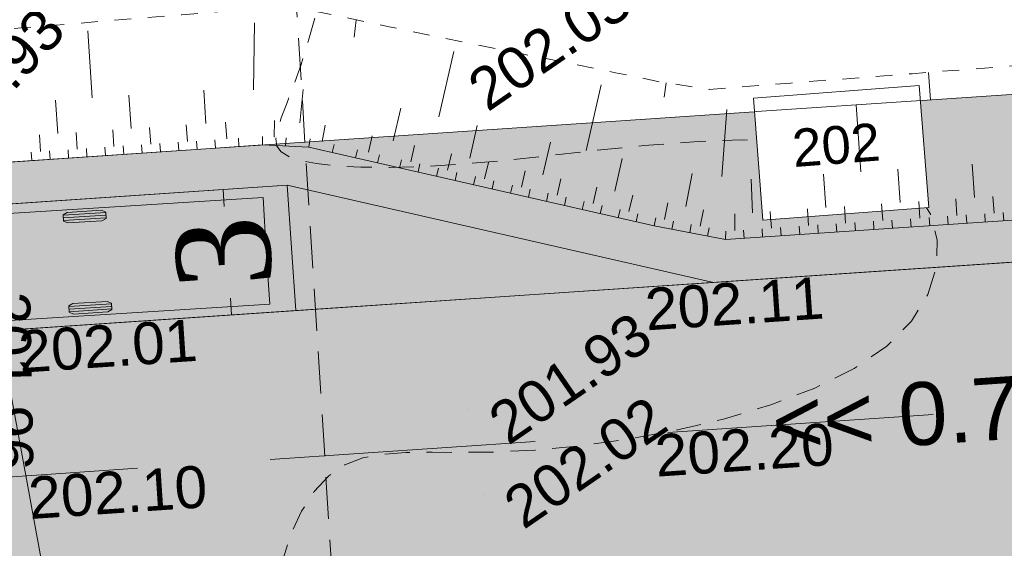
# Model space of a CAD drawing. Header units: millimetres. Extents: x -446952 to 537903, y -185749 to 168493.
# Tile 105 of 155: x 127598 to 151115, y 102914 to 115531. Entities that reach past the tile are written whole.
import ezdxf
from ezdxf.xclip import XClip

# ---------------------------------------------------------------- set-up
doc = ezdxf.new("R2010")
doc.units = ezdxf.units.MM
doc.header["$MEASUREMENT"] = 0
doc.header["$XCLIPFRAME"] = 0
for name, pattern in [('AXES', [101600, 63500, -12700, 12700, -12700]), ('CACHE2', [9525, 6350, -3175]), ('CACHEx2', [1500, 1000, -500]), ('FOSSE', [1000, 600, -400]), ('Grille', [800, 400, -400]), ('Wipeout_Contour', [1000, 0, -1000])]:
    doc.linetypes.add(name, pattern=pattern)
for name, color, linetype in [('02 AF-17-0322 ZAE POMME- CHANTIER-2018-09-26_2_-1-PAP-SURFACES-VOIRIE', 7, 'Continuous'), ('02 AF-17-0322 ZAE POMME- CHANTIER-2018-09-26_2_0000-PAP-PROFIL EN TRAVERS DE PRINCIPE', 7, 'Continuous'), ('02 AF-17-0322 ZAE POMME- CHANTIER-2018-09-26_2_0000-VALORIS-NOUE DERIV BASSIN', 7, 'Continuous'), ('02 AF-17-0322 ZAE POMME- CHANTIER-2018-09-26_2_0000-VALORIS-NOUE DERIV BASSIN EAU MAX RETENTION', 7, 'Continuous'), ('02 AF-17-0322 ZAE POMME- CHANTIER-2018-09-26_2_01-PAP VEHICULES', 7, 'Continuous'), ('02 AF-17-0322 ZAE POMME- CHANTIER-2018-09-26_2_01-PAP- BORDURE CAN CS1 ET PANNEAU SIGNAL', 7, 'Continuous'), ('02 AF-17-0322 ZAE POMME- CHANTIER-2018-09-26_2_01-PAP- NIVELLEMENT', 7, 'Continuous'), ('02 AF-17-0322 ZAE POMME- CHANTIER-2018-09-26_2_01-PAP- REVET EV', 7, 'Continuous'), ('02 AF-17-0322 ZAE POMME- CHANTIER-2018-09-26_2_01-PAP- REVET PK PL', 7, 'Continuous'), ('02 AF-17-0322 ZAE POMME- CHANTIER-2018-09-26_2_01-PAP- REVET VOIE', 7, 'Continuous'), ('02 AF-17-0322 ZAE POMME- CHANTIER-2018-09-26_2_01-PAP-COTATION', 7, 'Continuous'), ('02 AF-17-0322 ZAE POMME- CHANTIER-2018-09-26_2_01-PAP-FILAIRE VOIE', 7, 'Continuous'), ('02 AF-17-0322 ZAE POMME- CHANTIER-2018-09-26_2_01-PAP-MARQUAGE AU SOL', 7, 'Continuous'), ('02 AF-17-0322 ZAE POMME- CHANTIER-2018-09-26_2_02-PAP-EP PROJET', 7, 'Continuous'), ('02 AF-17-0322 ZAE POMME- CHANTIER-2018-09-26_2_2D - Dessins placés - Géomètre.2D', 7, 'Continuous'), ('02 AF-17-0322 ZAE POMME- CHANTIER-2018-09-26_2_Defpoints', 7, 'Continuous'), ('02 AF-17-0322 ZAE POMME- CHANTIER-2018-09-26_2_X-PTS TOPO-TEXTE TOPOALT', 7, 'Continuous'), ('02 AF-17-0322 ZAE POMME- CHANTIER-2018-09-26_2_X-PTS TOPO-TOPOPOINT', 7, 'Continuous'), ('02 AF-17-0322 ZAE POMME- CHANTIER-2018-09-26_2_Y-FDP TOPO-CN_1_00', 7, 'Continuous'), ('02 AF-17-0322 ZAE POMME- CHANTIER-2018-09-26_2_Y-FDP TOPO-CN_Cotation', 7, 'Continuous'), ('02 AF-17-0322 ZAE POMME- CHANTIER-2018-09-26_2_Y-FDP TOPO-CN_Cotation Cache des textes', 7, 'Continuous'), ('02 AF-17-0322 ZAE POMME- CHANTIER-2018-09-26_2_ZZ- PAP ALT PTS PROJET', 7, 'Continuous'), ('2D - Dessins placés - Géomètre.2D', 7, 'Continuous')]:
    doc.layers.add(name, color=color, linetype=linetype)
doc.styles.add('STYLE_GENERE_1', font='txt')
doc.styles.add('STYLE_GENERE_2', font='times.ttf')
doc.styles.add('STYLE_GENERE_4', font='txt')

# ---------------------------------------------------------------- blocks, each defined once
blk = doc.blocks.new('Dessin_1_2', base_point=(-56559339, -2771872408))
at = {"color": 254, "linetype": 'Wipeout_Contour', "lineweight": 0, "ltscale": 2094265.569888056}
blk.add_wipeout([(-446952, -185749), (537903, -185749), (537903, 168493), (-446952, 168064)], dxfattribs=at).dxf.layer = '02 AF-17-0322 ZAE POMME- CHANTIER-2018-09-26_2_2D - Dessins placés - Géomètre.2D'
at = {"layer": '02 AF-17-0322 ZAE POMME- CHANTIER-2018-09-26_2_01-PAP- REVET EV', "linetype": 'Continuous', "lineweight": 15, "true_color": 0xa2a233}
blk.add_hatch(color=55, dxfattribs=at).paths.add_polyline_path([(-63170, 80280), (-63242, 77481), (-41873, 76928, 0.060082), (-29238, 78120), (36796, 92482, 0.04246), (45383, 95129), (63118, 102292, -0.079278), (72332, 104408), (88296, 105486), (98071, 109153), (133989, 111579), (144168, 109260), (180087, 111685), (189862, 115352), (225780, 117778), (235959, 115459), (249828, 116396, 0.02499), (256128, 117139), (293331, 123425, -0.50605), (328592, 88023), (332309, 87422), (340488, 135449), (255462, 121083, -0.02499), (249559, 120387), (66650, 108033), (34400, 95007), (-13410, 84428), (-35779, 79893)])
at = {"layer": '02 AF-17-0322 ZAE POMME- CHANTIER-2018-09-26_2_01-PAP- REVET PK PL', "linetype": 'Continuous', "lineweight": 15, "true_color": 0x3dad99}
blk.add_hatch(color=135, dxfattribs=at).paths.add_polyline_path([(88296, 105486), (144168, 109260), (133989, 111579), (98071, 109153)])
at = {"layer": '02 AF-17-0322 ZAE POMME- CHANTIER-2018-09-26_2_01-PAP- REVET VOIE', "linetype": 'Continuous', "lineweight": 15, "true_color": 0xe8e8e8}
blk.add_hatch(color=254, dxfattribs=at).paths.add_polyline_path([(-127964, -74078, -0.246824), (-143938, -79120), (-101676, -86792, -0.418387), (-116091, -65592), (-93615, 47980, -0.343506), (-67600, 70507, -0.019452), (-65423, 70535), (-42054, 69930, 0.060082), (-27750, 71280), (38284, 85642, 0.04246), (48004, 88638), (65740, 95802, -0.079278), (72804, 97424), (250300, 109412, 0.02499), (257294, 110237), (294497, 116522, -0.504374), (321675, 89094), (299201, -56028), (285971, -134819, -0.40927), (265363, -149699), (307127, -157458, -0.40792), (292737, -136794), (306112, -57143), (328592, 88023, 0.50605), (293331, 123425), (256128, 117139, -0.02499), (249828, 116396), (72332, 104408, 0.079278), (63118, 102292), (45383, 95129, -0.04246), (36796, 92482), (-29238, 78120, -0.060082), (-41873, 76928), (-65241, 77533, 0.058037), (-73306, 76804, 0.30098), (-100482, 49339), (-123090, -64900, -0.147477)])
at = {"layer": '02 AF-17-0322 ZAE POMME- CHANTIER-2018-09-26_2_0000-PAP-PROFIL EN TRAVERS DE PRINCIPE', "color": 7, "linetype": 'CACHEx2', "lineweight": 15, "flags": 128}
blk.add_lwpolyline([(132752, 139046), (135540, 94646)], dxfattribs=at)
at = {"layer": '02 AF-17-0322 ZAE POMME- CHANTIER-2018-09-26_2_0000-VALORIS-NOUE DERIV BASSIN', "color": 7, "linetype": 'Continuous', "lineweight": 15}
for p, q in [((135588, 115116), (135638, 115528)), ((129330, 113670), (129222, 115266)), ((133181, 113858), (133207, 115458)), ((137613, 113215), (137969, 114775)), ((132047, 113051), (131993, 113850)), ((134289, 113070), (134369, 113866)), ((141132, 112413), (141487, 113973)), ((142990, 113680), (143042, 114022)), ((128506, 112812), (128453, 113610)), ((130262, 112931), (130208, 113729)), ((136521, 112643), (136699, 113423)), ((144365, 111792), (144492, 113387)), ((133678, 112727), (133686, 113127)), ((129850, 112502), (129823, 112901)), ((130727, 112561), (130700, 112960)), ((131605, 112621), (131578, 113020)), ((132543, 112684), (132516, 113083)), ((134821, 112620), (134893, 113013)), ((138350, 112226), (138528, 113006)), ((128095, 112384), (128068, 112783)), ((128972, 112443), (128945, 112842)), ((132277, 112466), (132263, 112665)), ((132836, 112503), (132823, 112703)), ((133396, 112541), (133394, 112741)), ((133951, 112514), (133961, 112714)), ((134507, 112486), (134534, 112685)), ((135927, 112368), (136016, 112758)), ((128766, 112228), (128753, 112428)), ((129205, 112258), (129192, 112458)), ((129644, 112288), (129630, 112487)), ((130083, 112317), (130069, 112517)), ((130521, 112347), (130508, 112547)), ((130960, 112377), (130947, 112576)), ((131399, 112406), (131386, 112606)), ((131838, 112436), (131824, 112635)), ((135064, 112360), (135108, 112555)), ((135620, 112233), (135665, 112428)), ((136937, 112138), (137025, 112528)), ((140097, 111828), (140275, 112608)), ((127889, 112169), (127875, 112369)), ((128328, 112199), (128314, 112398)), ((136146, 112113), (136190, 112308)), ((136671, 111993), (136716, 112188)), ((137820, 111937), (137909, 112327)), ((141811, 111438), (141989, 112218)), ((137113, 111893), (137157, 112088)), ((137555, 111792), (137599, 111987)), ((138703, 111736), (138792, 112126)), ((150400, 111284), (150346, 112082)), ((137996, 111691), (138041, 111886)), ((138438, 111591), (138482, 111786)), ((139580, 111536), (139669, 111926)), ((140437, 111341), (140526, 111731)), ((143505, 111075), (143659, 111860)), ((138880, 111490), (138924, 111685)), ((139321, 111390), (139366, 111585)), ((139750, 111292), (139794, 111487)), ((141294, 111145), (141383, 111535)), ((140178, 111194), (140223, 111389)), ((140607, 111097), (140651, 111292)), ((142151, 110950), (142240, 111340)), ((149984, 110855), (149957, 111254)), ((150871, 110915), (150844, 111314)), ((141035, 110999), (141080, 111194)), ((141464, 110901), (141508, 111096)), ((143002, 110764), (143081, 111156)), ((141892, 110804), (141937, 110999)), ((142321, 110706), (142365, 110901)), ((142749, 110609), (142790, 110804)), ((143854, 110600), (143929, 110993)), ((144677, 110496), (144676, 110896)), ((149776, 110641), (149762, 110840)), ((150219, 110671), (150206, 110870)), ((150662, 110700), (150649, 110900)), ((151106, 110730), (151092, 110930)), ((143176, 110527), (143214, 110723)), ((143603, 110445), (143640, 110641)), ((144029, 110363), (144067, 110560)), ((145343, 110341), (145329, 110541)), ((145786, 110371), (145773, 110571)), ((146229, 110401), (146216, 110601)), ((144456, 110281), (144468, 110481)), ((144900, 110311), (144886, 110511))]:
    blk.add_line(p, q, dxfattribs=at)
at = {"layer": '02 AF-17-0322 ZAE POMME- CHANTIER-2018-09-26_2_0000-VALORIS-NOUE DERIV BASSIN', "color": 7, "linetype": 'Grille', "lineweight": 15, "flags": 128}
blk.add_lwpolyline([(369744, 142570), (353326, 140998), (349053, 139887), (348101, 139640), (347149, 139393), (346198, 139145), (345246, 138898), (344294, 138651), (343342, 138403), (342390, 138156), (341438, 137908), (340486, 137661), (339534, 137414), (338734, 137234), (338018, 137082), (337553, 137014), (337132, 136958), (336529, 136842), (335810, 136690), (335093, 136589), (334376, 136488), (333659, 136388), (332703, 136184), (331746, 135981), (330790, 135778), (329834, 135575), (328899, 135161), (327965, 134747), (327031, 134334), (326096, 133920), (325162, 133507), (324228, 133093), (323306, 132681), (322360, 132488), (321414, 132294), (320468, 132101), (319522, 131907), (318649, 131759), (317776, 131611), (316903, 131463), (316030, 131314), (315157, 131166), (314284, 131018), (313485, 130862), (312685, 130707), (311885, 130551), (311086, 130396), (310286, 130240), (309588, 130105), (308890, 129969), (308192, 129833), (307185, 129707), (306178, 129581), (305171, 129455), (304164, 129329), (303284, 129219), (302404, 129109), (301524, 128998), (300644, 128888), (299765, 128777), (298885, 128667), (298202, 128707), (297527, 128692), (296852, 128676), (295985, 128635), (295121, 128580), (294259, 128513), (293590, 128416), (292921, 128318), (292252, 128221), (291586, 128107), (290921, 127985), (290256, 127864), (289482, 127726), (288708, 127589), (288542, 127554), (287638, 127386), (286735, 127218), (285831, 127050), (284927, 126882), (284024, 126714), (283120, 126547), (282923, 126510), (281956, 126330), (280988, 126151), (280021, 125971), (279053, 125791), (278085, 125612), (277118, 125432), (276150, 125252), (275183, 125073), (274332, 124915), (273481, 124757), (272630, 124598), (271779, 124440), (270928, 124282), (270077, 124124), (269959, 124077), (268986, 123898), (268012, 123719), (267039, 123540), (266065, 123361), (265092, 123182), (264118, 123002), (263145, 122823), (262171, 122644), (261198, 122465), (260224, 122286), (259250, 122107), (258277, 121928), (256385, 121606), (254133, 121253), (252494, 121030), (251615, 120931), (250736, 120869), (249856, 120807), (248878, 120772), (247899, 120741), (246921, 120709), (245935, 120677), (244949, 120645), (243964, 120614), (242978, 120582), (241992, 120550), (241006, 120518), (240020, 120486), (239035, 120454), (238049, 120423), (237459, 120411), (236665, 120384), (235870, 120357), (235102, 120545), (234334, 120733), (233566, 120922), (232587, 121161), (231609, 121400), (230631, 121639), (229653, 121878), (228768, 122095), (227884, 122311), (227000, 122527), (226141, 122748), (225286, 122852), (224437, 122821), (223588, 122790), (222739, 122758), (221891, 122727), (221043, 122698), (220196, 122669), (219349, 122640), (218747, 122629), (218029, 122607), (217310, 122585), (216592, 122563), (215639, 122486), (214686, 122409), (213733, 122332), (213024, 122275), (212316, 122217), (211607, 122160), (210611, 122079), (209614, 121999), (208617, 121918), (207620, 121838), (206623, 121757), (205728, 121685), (204832, 121613), (203937, 121541), (203041, 121469), (202146, 121397), (201250, 121325), (200412, 121256), (199457, 121179), (198501, 121102), (197546, 121025), (196590, 120948), (195635, 120871), (194844, 120807), (194645, 120791), (193854, 120728), (192994, 120658), (192134, 120589), (191273, 120520), (190413, 120450), (189553, 120381), (188629, 120091), (187706, 119739), (186779, 119386), (185882, 119045), (184982, 118703), (184079, 118359), (183172, 118014), (182349, 117709), (181527, 117403), (180704, 117098), (179881, 116792), (178973, 116679), (178063, 116604), (177154, 116528), (176244, 116453), (175335, 116378), (174426, 116303), (173516, 116228), (172584, 116151), (171651, 116074), (170719, 115997), (169787, 115920), (169209, 115871), (168255, 115795), (167302, 115718), (166348, 115641), (165394, 115564), (164440, 115487), (163486, 115410), (162532, 115334), (161578, 115257), (160624, 115180), (159670, 115103), (158716, 115026), (157763, 114949), (156809, 114872), (155855, 114796), (154901, 114719), (153947, 114642), (152978, 114567), (152790, 114542), (151821, 114468), (150852, 114393), (149883, 114318), (148914, 114243), (147945, 114169), (146977, 114094), (146008, 114019), (145039, 113944), (144070, 113869), (142951, 114036), (141832, 114264), (140718, 114490), (139610, 114714), (138507, 114937), (137410, 115158), (136386, 115372), (135368, 115584), (134356, 115794), (133351, 115800), (132413, 115724), (131475, 115648), (130537, 115572), (129599, 115496), (128661, 115419), (127723, 115343), (126785, 115267), (125846, 115191), (124908, 115115), (123970, 115038), (123032, 114962), (122094, 114886), (121156, 114810), (120218, 114734), (119280, 114657), (119245, 114647), (118252, 114567), (117259, 114488), (116267, 114408), (115274, 114328), (114281, 114248), (113333, 114172), (112385, 114096), (111436, 114020), (110488, 113944), (109540, 113868), (108592, 113792), (107643, 113716), (106708, 113641), (105772, 113565), (104837, 113490), (103901, 113415), (102965, 113340), (102030, 113265), (101094, 113190), (100895, 113174), (100129, 113112), (99363, 113051), (98597, 112989), (97831, 112928), (96974, 112673), (96123, 112359), (95271, 112045), (94419, 111731), (93604, 111431), (92835, 111150), (92020, 110850), (91205, 110550), (90390, 110249), (89583, 109952), (88776, 109655), (87969, 109357), (86980, 109239), (85988, 109160), (84996, 109080), (84004, 109000), (83012, 108921), (82019, 108841), (81027, 108761), (80035, 108682), (79043, 108602), (78051, 108523), (77059, 108443), (76269, 108379), (75478, 108315), (74631, 108248), (73834, 108184), (73037, 108120), (72241, 108057), (71378, 107982), (70517, 107889), (69659, 107762), (68800, 107635), (68084, 107499), (67370, 107348), (66655, 107197), (65989, 107043), (65323, 106875), (64658, 106707), (63949, 106494), (63241, 106268), (62533, 106042), (61587, 105699), (60641, 105355), (59695, 105011), (59043, 104802), (58438, 104614), (57837, 104426), (57239, 104239), (56646, 104052), (56044, 103872), (55197, 103583), (54258, 103253), (53318, 102923), (52379, 102593), (51440, 102263), (50507, 101917), (49574, 101571), (48641, 101225), (47708, 100879), (46775, 100532), (46022, 100199), (45268, 99865), (44515, 99531), (43848, 99247), (43182, 98966), (42515, 98686), (41842, 98429), (41167, 98181), (40493, 97932), (39691, 97659), (38887, 97401), (38083, 97142), (37436, 96963), (36789, 96789), (36141, 96615), (35192, 96376), (34242, 96141), (33292, 95905), (32316, 95687), (31340, 95470), (30364, 95252), (29388, 95034), (28412, 94816), (27514, 94671), (26617, 94527), (25720, 94382), (24860, 94245), (24058, 94122), (23257, 93998), (22454, 93874), (21681, 93751), (20907, 93627), (20730, 93599), (19956, 93475), (19182, 93351), (18260, 93205), (17285, 93048), (16310, 92891), (15335, 92735), (14361, 92578), (13386, 92421), (12412, 92265), (11438, 92108), (10465, 91951), (9491, 91795), (8518, 91638), (7545, 91482), (6570, 91324), (5595, 91166), (4620, 91008), (3645, 90850), (2671, 90692), (1697, 90534), (722, 90377), (-252, 90219), (-1226, 90061), (-2213, 89901), (-3201, 89741), (-4189, 89581), (-5177, 89421), (-6165, 89261), (-7153, 89101), (-8141, 88941), (-9129, 88781), (-10117, 88621), (-11105, 88461), (-12093, 88301), (-13081, 88141), (-14069, 87981), (-15057, 87821), (-16045, 87661), (-17033, 87501), (-18021, 87341), (-19009, 87181), (-19997, 87021), (-20985, 86861), (-21912, 86697), (-22839, 86532), (-23766, 86367), (-23725, 86409), (-24567, 86275), (-25409, 86140), (-26251, 86005), (-27199, 85815), (-28147, 85625), (-29096, 85435), (-30044, 85244), (-30992, 85054), (-31953, 84796), (-33541, 84448), (-36350, 84050), (-38977, 83804), (-40660, 83720), (-41587, 83638), (-42362, 83628), (-43136, 83624), (-43911, 83620), (-44686, 83616), (-45701, 83612), (-46717, 83609), (-47733, 83605), (-48748, 83602), (-49764, 83598), (-50780, 83595), (-51795, 83591), (-52619, 83586), (-53443, 83582), (-54268, 83577), (-55092, 83572), (-55293, 83572), (-56275, 83568), (-57256, 83564), (-58238, 83560), (-59103, 83979), (-59958, 84629), (-60813, 85278), (-61668, 85928), (-62519, 86153), (-63379, 86140), (-64239, 86126), (-65099, 86113), (-65829, 86095), (-66559, 86078), (-67289, 86060), (-68186, 86031), (-69083, 86002), (-69980, 85974), (-70877, 85945), (-71774, 85916), (-72503, 86038), (-73232, 86159), (-73749, 86283), (-74691, 86292), (-75634, 86299), (-76576, 86283), (-77266, 86262), (-77957, 86228), (-78648, 86178), (-79541, 86146), (-80434, 86115), (-81327, 86084), (-82220, 86053), (-83114, 86021), (-84007, 85990), (-84900, 85959), (-85945, 85907), (-86991, 85855), (-88037, 85802), (-89085, 85744), (-90163, 85207), (-91247, 84667), (-92366, 84078), (-93495, 83486), (-94635, 82890), (-95786, 82291), (-96948, 81688), (-97732, 81292), (-98516, 80895), (-99300, 80498), (-100232, 80655), (-101164, 80811), (-102096, 80968), (-103028, 81125), (-103960, 81281), (-104891, 81438), (-105830, 81526), (-106776, 81545), (-107710, 81559), (-108643, 81573), (-109577, 81587), (-110510, 81601), (-111443, 81615), (-112377, 81629), (-113108, 81645), (-113837, 81661), (-114566, 81676), (-115294, 81691), (-116019, 81707), (-116744, 81723), (-117468, 81738), (-118192, 81754), (-119150, 81772), (-120110, 81790), (-121071, 81808), (-122031, 81826), (-122991, 81845), (-123951, 81863), (-124912, 81881), (-125866, 81898), (-126821, 81916), (-127775, 81933), (-128730, 81950), (-129684, 81967), (-130639, 81984), (-131593, 82002), (-132548, 82019), (-133502, 82036), (-134457, 82053), (-135411, 82070), (-136366, 82088), (-137320, 82105), (-138275, 82122), (-139230, 82139), (-140184, 82157), (-141214, 82174), (-142244, 82191), (-143275, 82209), (-144305, 82226), (-145335, 82244), (-146286, 82260), (-147237, 82277), (-148187, 82294), (-149138, 82310), (-150089, 82327), (-151040, 82344), (-151990, 82360), (-152941, 82377), (-153892, 82394), (-154843, 82410), (-155793, 82427), (-156744, 82443), (-157695, 82460), (-158645, 82477), (-159596, 82493), (-160547, 82510), (-161498, 82527, -0.311801), (-167334, 86272), (-171134, 95525), (-172095, 96951)], format="xyb", dxfattribs=at)
at = {"layer": '02 AF-17-0322 ZAE POMME- CHANTIER-2018-09-26_2_0000-VALORIS-NOUE DERIV BASSIN', "color": 7, "linetype": 'Continuous', "lineweight": 15, "flags": 128}
blk.add_lwpolyline([(151549, 110760), (149776, 110641), (148003, 110521), (146229, 110401), (144456, 110281), (142749, 110609), (141035, 110999), (139321, 111390), (136671, 111993), (135620, 112233), (134507, 112486), (133396, 112541), (132277, 112466), (130521, 112347), (128766, 112228), (127011, 112110)], dxfattribs=at)
at = {"layer": '02 AF-17-0322 ZAE POMME- CHANTIER-2018-09-26_2_01-PAP VEHICULES', "color": 8, "linetype": 'Continuous', "lineweight": 15}
for p, q in [((128637, 110863), (129655, 110927)), ((128640, 110800), (129658, 110864)), ((128644, 110738), (129662, 110802)), ((128773, 108687), (129791, 108751)), ((128777, 108625), (129795, 108688)), ((128781, 108562), (129799, 108626))]:
    blk.add_line(p, q, dxfattribs=at)
at = {"layer": '02 AF-17-0322 ZAE POMME- CHANTIER-2018-09-26_2_01-PAP VEHICULES', "color": 7, "linetype": 'Continuous', "lineweight": 15, "flags": 128}
blk.add_lwpolyline([(119936, 109163), (119856, 110436), (133410, 111284), (133489, 110012), (133569, 108739), (120015, 107891)], close=True, dxfattribs=at)
at = {"layer": '02 AF-17-0322 ZAE POMME- CHANTIER-2018-09-26_2_01-PAP VEHICULES', "color": 8, "linetype": 'Continuous', "lineweight": 15, "flags": 128}
for points in [[(128750, 110682), (128645, 110726), (128636, 110875), (128734, 110932), (129549, 110983), (129654, 110939), (129663, 110789), (129564, 110733)], [(128886, 108506), (128781, 108550), (128772, 108700), (128871, 108756), (129685, 108807), (129790, 108763), (129799, 108614), (129701, 108557)]]:
    blk.add_lwpolyline(points, close=True, dxfattribs=at)
at = {"layer": '02 AF-17-0322 ZAE POMME- CHANTIER-2018-09-26_2_01-PAP- NIVELLEMENT', "color": 7, "linetype": 'Continuous', "lineweight": 15}
for p, q in [((142325, 109135), (142325, 109135)), ((142561, 105643), (142561, 105643))]:
    blk.add_line(p, q, dxfattribs=at)
at = {"layer": '02 AF-17-0322 ZAE POMME- CHANTIER-2018-09-26_2_01-PAP-COTATION', "color": 161, "linetype": 'Grille', "lineweight": 15, "true_color": 0x40a5ff}
for p, q in [((132456, 111475), (132506, 110737)), ((132658, 108482), (132608, 109220))]:
    blk.add_line(p, q, dxfattribs=at)
at = {"layer": '02 AF-17-0322 ZAE POMME- CHANTIER-2018-09-26_2_01-PAP-FILAIRE VOIE', "color": 7, "linetype": 'Continuous', "lineweight": 15}
blk.add_line((133989, 111579), (144168, 109260), dxfattribs=at)
at = {"layer": '02 AF-17-0322 ZAE POMME- CHANTIER-2018-09-26_2_01-PAP-FILAIRE VOIE', "color": 7, "linetype": 'Continuous', "lineweight": 15, "flags": 128}
for points in [[(98071, 109153), (133989, 111579)], [(134191, 108586), (133989, 111579)]]:
    blk.add_lwpolyline(points, dxfattribs=at)
at = {"layer": '02 AF-17-0322 ZAE POMME- CHANTIER-2018-09-26_2_02-PAP-EP PROJET', "color": 30, "linetype": 'AXES', "lineweight": 15, "true_color": 0xff6600, "flags": 128}
blk.add_lwpolyline([(129156, 96982), (125992, 114172)], dxfattribs=at)
at = {"layer": '02 AF-17-0322 ZAE POMME- CHANTIER-2018-09-26_2_Defpoints', "color": 161, "linetype": 'Continuous', "lineweight": 15, "true_color": 0x40a5ff}
for p, q in [((132456, 111475), (132456, 111475)), ((133989, 111579), (133989, 111579)), ((134191, 108586), (134191, 108586))]:
    blk.add_line(p, q, dxfattribs=at)
at = {"layer": '02 AF-17-0322 ZAE POMME- CHANTIER-2018-09-26_2_X-PTS TOPO-TOPOPOINT', "color": 14, "linetype": 'Continuous', "lineweight": 15, "true_color": 0xa80f02}
for p, q in [((137827, 114179), (137827, 114179)), ((138320, 106220), (138320, 106220)), ((138684, 104209), (138684, 104209))]:
    blk.add_line(p, q, dxfattribs=at)
at = {"layer": '02 AF-17-0322 ZAE POMME- CHANTIER-2018-09-26_2_Y-FDP TOPO-CN_1_00', "color": 14, "linetype": 'FOSSE', "lineweight": 15, "true_color": 0xa80f02, "flags": 128}
blk.add_lwpolyline([(148585, 92442), (148162, 92562), (147749, 92716), (147500, 92877), (147456, 93047), (147587, 93231), (147845, 93439), (148180, 93676), (148543, 93952), (148885, 94275), (149157, 94651), (149310, 95089), (149306, 95591), (149150, 96140), (148856, 96712), (148441, 97283), (147920, 97830), (147309, 98330), (146622, 98759), (145875, 99094), (145083, 99319), (144255, 99445), (143400, 99492), (142527, 99478), (141644, 99424), (140760, 99347), (139883, 99267), (139022, 99202), (138186, 99171), (137387, 99181), (136638, 99239), (135950, 99352), (135337, 99527), (134809, 99770), (134381, 100088), (134063, 100487), (133865, 100970), (133780, 101514), (133794, 102095), (133898, 102687), (134081, 103263), (134329, 103798), (134633, 104266), (134981, 104640), (135365, 104904), (135793, 105070), (136276, 105161), (136825, 105199), (137452, 105206), (138167, 105203), (138982, 105213), (139909, 105258), (140949, 105355), (142072, 105511), (143238, 105725), (144406, 106000), (145537, 106338), (146590, 106739), (147527, 107205), (148306, 107737), (148895, 108333), (149291, 108971), (149496, 109627), (149515, 110274), (149351, 110888), (149008, 111443), (148488, 111915), (147796, 112276), (146940, 112511), (145950, 112632), (144858, 112661), (143700, 112619), (142509, 112527), (141319, 112406), (140165, 112277), (139081, 112162), (138094, 112078), (137211, 112026), (136429, 112004), (135749, 112010), (135170, 112042), (134691, 112096), (134310, 112171), (134028, 112265), (133842, 112376), (133743, 112514), (133718, 112689), (133756, 112909), (133847, 113187), (133979, 113532), (134140, 113953), (134320, 114462), (134507, 115063), (134692, 115737), (134866, 116461), (135020, 117212), (135146, 117965), (135234, 118697), (135277, 119384), (135264, 120003), (135192, 120534), (135076, 120982), (134936, 121355), (134793, 121661), (134665, 121910), (134574, 122109), (134539, 122268), (134580, 122396), (134714, 122500), (134949, 122594), (135287, 122689), (135733, 122797), (136290, 122930), (136963, 123100), (137755, 123320), (138671, 123602), (139708, 123956), (140843, 124390), (142048, 124909), (143293, 125520), (144552, 126228), (145794, 127040), (146991, 127961), (148114, 128997)], dxfattribs=at)
at = {"layer": '02 AF-17-0322 ZAE POMME- CHANTIER-2018-09-26_2_0000-VALORIS-NOUE DERIV BASSIN EAU MAX RETENTION', "color": 255, "linetype": 'Continuous', "lineweight": 15, "insert": (143063, 122002), "char_height": 800, "attachment_point": 5, "rotation": 1.3664, "line_spacing_factor": 0.849555, "style": 'STYLE_GENERE_2'}
blk.add_mtext('\\A1;{\\pqc;\\fTimes New Roman|b1|i0|c0|p22;\\L\\LNoue4 :\\P\\pqc;\\fTimes New Roman|b0|i0|c0|p22;\\l\\lV\\fTimes New Roman|b0|i0|c0|p22;\\A1{\\H.66x;\\S ^ utile;}\\fTimes New Roman|b0|i0|c0|p22;=147m\\fTimes New Roman|b0|i0|c0|p22;\\A1{\\H.66x;\\S3^  ;}\\P\\pqc;\\fTimes New Roman|b0|i0|c0|p22;Z\\fTimes New Roman|b0|i0|c0|p22;\\A1{\\H.66x;\\S ^ fuite;}\\fTimes New Roman|b0|i0|c0|p22;=200.52\\P\\pqc;\\fTimes New Roman|b0|i0|c0|p22;Z\\fTimes New Roman|b0|i0|c0|p22;\\A1{\\H.66x;\\S ^ PHE;}\\fTimes New Roman|b0|i0|c0|p22;=201.02}', dxfattribs=at)
at = {"layer": '02 AF-17-0322 ZAE POMME- CHANTIER-2018-09-26_2_01-PAP- NIVELLEMENT', "color": 7, "linetype": 'Continuous', "lineweight": 15, "insert": (150042, 106179), "char_height": 1500, "attachment_point": 5, "rotation": 3.8639, "style": 'STYLE_GENERE_4'}
blk.add_mtext('\\A1;{\\pqc;\\fArial|b0|i0|c0|p38;<< 0.70%}', dxfattribs=at)
at = {"layer": '02 AF-17-0322 ZAE POMME- CHANTIER-2018-09-26_2_01-PAP-COTATION', "color": 161, "linetype": 'Continuous', "lineweight": 15, "true_color": 0x40a5ff, "insert": (132471, 109973), "char_height": 2250, "attachment_point": 5, "rotation": 93.8639, "style": 'STYLE_GENERE_1'}
blk.add_mtext('\\A1;{\\pqc;\\fTimes New Roman|b0|i0|c0|p22;3}', dxfattribs=at)
at = {"layer": '02 AF-17-0322 ZAE POMME- CHANTIER-2018-09-26_2_X-PTS TOPO-TEXTE TOPOALT', "color": 14, "linetype": 'Continuous', "lineweight": 15, "true_color": 0xa80f02, "char_height": 1000, "style": 'STYLE_GENERE_4'}
for s, insert, attachment_point, rotation in [('\\A1;{\\pql;\\fArial|b0|i0|c0|p38;202.03}', (138208, 114138), 1, 34.5271), ('\\A1;{\\pql;\\fArial|b0|i0|c0|p38;201.93}', (125875, 112068), 7, 47.5665), ('\\A1;{\\pql;\\fArial|b0|i0|c0|p38;201.96}', (126831, 109028), 7, 271.0925), ('\\A1;{\\pql;\\fArial|b0|i0|c0|p38;201.93}', (138701, 106179), 1, 34.5271), ('\\A1;{\\pql;\\fArial|b0|i0|c0|p38;202.02}', (139065, 104168), 1, 34.5271)]:
    blk.add_mtext(s, dxfattribs=dict(at, insert=insert, attachment_point=attachment_point, rotation=rotation))
at = {"layer": '02 AF-17-0322 ZAE POMME- CHANTIER-2018-09-26_2_ZZ- PAP ALT PTS PROJET', "color": 7, "linetype": 'Continuous', "lineweight": 15, "char_height": 1000, "attachment_point": 1, "rotation": 3.8639, "style": 'STYLE_GENERE_4'}
for s, insert in [('\\A1;{\\pql;\\fArial|b0|i0|c0|p38;202.11}', (142505, 109112)), ('\\A1;{\\pql;\\fArial|b0|i0|c0|p38;202.01}', (127539, 108101)), ('\\A1;{\\pql;\\fArial|b0|i0|c0|p38;202.20}', (142740, 105620)), ('\\A1;{\\pql;\\fArial|b0|i0|c0|p38;202.10}', (127775, 104609))]:
    blk.add_mtext(s, dxfattribs=dict(at, insert=insert))
at = {"color": 254, "linetype": 'Wipeout_Contour', "lineweight": 0, "ltscale": 740793.965293}
blk.add_wipeout([(145347, 110745), (149310, 111052), (149085, 113962), (145122, 113655)], dxfattribs=at).dxf.layer = '02 AF-17-0322 ZAE POMME- CHANTIER-2018-09-26_2_Y-FDP TOPO-CN_Cotation Cache des textes'
at = {"layer": '02 AF-17-0322 ZAE POMME- CHANTIER-2018-09-26_2_-1-PAP-SURFACES-VOIRIE', "color": 7, "linetype": 'Continuous', "lineweight": 15, "flags": 128}
blk.add_lwpolyline([(306112, -57143), (328592, 88023, 0.50605), (293331, 123425), (256128, 117139, -0.02499), (249828, 116396), (235959, 115459), (225982, 114785), (208023, 113572), (190064, 112359), (180087, 111685), (144168, 109260), (134191, 108586), (116232, 107373), (98273, 106160), (88296, 105486), (72332, 104408, 0.079278)], format="xyb", dxfattribs=at)
at = {"layer": '02 AF-17-0322 ZAE POMME- CHANTIER-2018-09-26_2_0000-VALORIS-NOUE DERIV BASSIN', "color": 7, "linetype": 'Continuous', "lineweight": 15}
for p, q in [((149352, 113619), (149308, 114274)), ((147687, 111903), (147579, 113499)), ((148627, 111164), (148573, 111963)), ((145100, 110925), (145072, 111725)), ((146854, 111045), (146800, 111843)), ((146438, 110616), (146411, 111015)), ((147324, 110675), (147297, 111075)), ((148211, 110735), (148184, 111134)), ((149097, 110795), (149070, 111194)), ((145551, 110556), (145524, 110955)), ((148889, 110581), (148876, 110780)), ((149333, 110611), (149319, 110810)), ((146673, 110431), (146659, 110631)), ((147116, 110461), (147103, 110660)), ((147559, 110491), (147546, 110690)), ((148003, 110521), (147989, 110720)), ((148446, 110551), (148432, 110750))]:
    blk.add_line(p, q, dxfattribs=at)
at = {"layer": '02 AF-17-0322 ZAE POMME- CHANTIER-2018-09-26_2_01-PAP- BORDURE CAN CS1 ET PANNEAU SIGNAL', "color": 161, "linetype": 'AXES', "lineweight": 15, "true_color": 0x40a5ff, "flags": 128}
blk.add_lwpolyline([(328592, 88023, 0.511687), (292793, 123334), (256128, 117139, -0.02499), (249828, 116396), (235959, 115459), (225780, 117778), (189862, 115352), (180087, 111685), (144168, 109260), (133989, 111579), (98071, 109153), (88296, 105486), (72332, 104408, 0.079278), (63118, 102292), (45383, 95129, -0.04246), (36796, 92482), (-29238, 78120, -0.060082), (-41873, 76928), (-65241, 77533, 0.365399), (-100482, 49339), (-123090, -64900, -0.409989), (-143986, -79111), (-146048, -78734)], format="xyb", dxfattribs=at)
at = {"layer": '02 AF-17-0322 ZAE POMME- CHANTIER-2018-09-26_2_01-PAP-FILAIRE VOIE', "color": 7, "linetype": 'Continuous', "lineweight": 15, "flags": 128}
for points in [[(34400, 95007), (66650, 108033), (249559, 120387, 0.02499), (255462, 121083), (340488, 135449), (334913, 102715), (331142, 80568), (316405, -13756), (310076, -57695), (294903, -148053)], [(-123090, -64900), (-100482, 49339, -0.365399), (-65241, 77533), (-41873, 76928, 0.060082), (-29238, 78120), (36796, 92482, 0.04246), (45383, 95129), (63118, 102292, -0.079278), (72332, 104408), (249828, 116396, 0.02499), (256128, 117139), (292793, 123334, -0.511687), (328592, 88023), (306112, -57143), (292737, -136794, 0.410378), (307276, -157485), (328925, -161413)]]:
    blk.add_lwpolyline(points, format="xyb", dxfattribs=at)
at = {"layer": '02 AF-17-0322 ZAE POMME- CHANTIER-2018-09-26_2_01-PAP-MARQUAGE AU SOL', "color": 254, "linetype": 'CACHE2', "lineweight": 15, "true_color": 0xe8e8e8, "flags": 128}
blk.add_lwpolyline([(-123079, -82876), (-97048, 48660, -0.365399), (-65332, 74034), (-41964, 73429, 0.060082), (-28494, 74700), (37540, 89062, 0.04246), (46694, 91883), (64429, 99047, -0.079278), (72568, 100916), (250064, 112904, 0.02499), (256711, 113688), (293376, 119883, -0.511687), (325134, 88558), (302657, -56586), (286366, -153601)], format="xyb", dxfattribs=at)
at = {"layer": '02 AF-17-0322 ZAE POMME- CHANTIER-2018-09-26_2_Y-FDP TOPO-CN_Cotation Cache des textes', "color": 14, "linetype": 'Continuous', "lineweight": 15, "true_color": 0xa80f02}
for p, q in [((149085, 113962), (145122, 113655)), ((149310, 111052), (149085, 113962)), ((145122, 113655), (145347, 110745)), ((145347, 110745), (149310, 111052))]:
    blk.add_line(p, q, dxfattribs=at)
at = {"layer": '02 AF-17-0322 ZAE POMME- CHANTIER-2018-09-26_2_Y-FDP TOPO-CN_Cotation', "color": 14, "linetype": 'Continuous', "lineweight": 15, "true_color": 0xa80f02, "insert": (146054, 112455), "char_height": 900, "attachment_point": 4, "rotation": 4.4283, "style": 'STYLE_GENERE_4'}
blk.add_mtext('\\A1;{\\pql;\\fArial|b0|i0|c0|p38;202}', dxfattribs=at)

msp = doc.modelspace()

# ---------------------------------------------------------------- block references
at = {"layer": '2D - Dessins placés - Géomètre.2D', "color": 7, "linetype": 'Continuous', "lineweight": 40}
ref = msp.add_blockref('Dessin_1_2', (-56559339, -2771872408), dxfattribs=at)
XClip(ref).set_block_clipping_path([(-446952.2139278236, -185748.9586169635), (537903.0822630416, -185748.9586169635), (537903.0822630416, 168492.6257651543), (-446952.2139278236, 168063.6339895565)])

doc.saveas('drawing.dxf')
